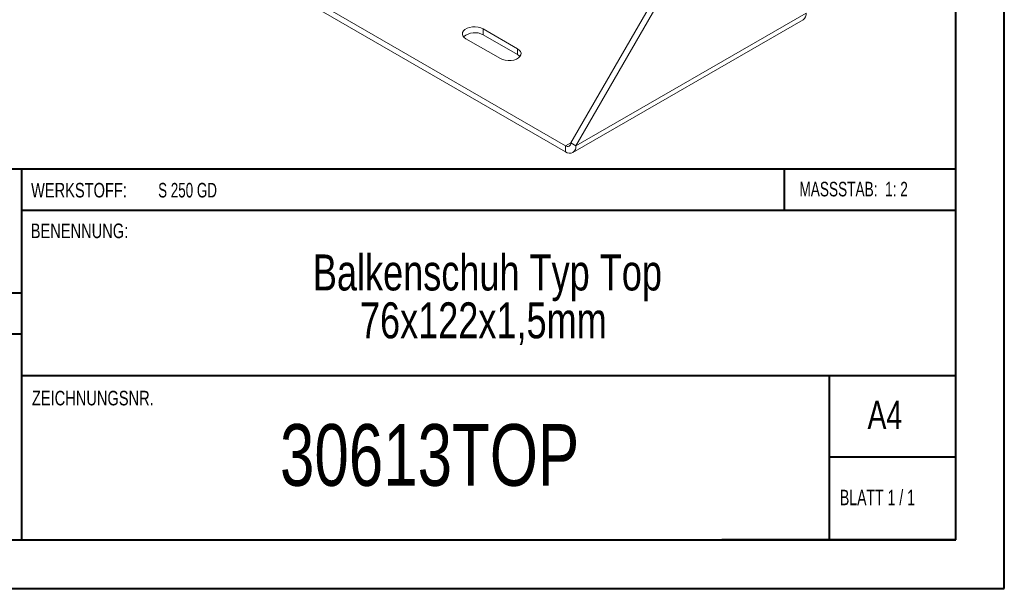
# Model space of a CAD drawing. Header units: millimetres. Extents: x 0 to 210, y 0 to 297.
# Tile 2 of 4: x 109 to 210, y 0 to 59. Entities that reach past the tile are written whole.
import ezdxf

# ---------------------------------------------------------------- set-up
doc = ezdxf.new("R2010")
doc.units = ezdxf.units.MM
doc.styles.add('SLDTEXTSTYLE0', font='TXT', dxfattribs={"width": 0.75})
doc.styles.add('SLDTEXTSTYLE1', font='TXT', dxfattribs={"width": 0.681818})
doc.styles.add('SLDTEXTSTYLE2', font='TXT', dxfattribs={"width": 0.7})
doc.styles.add('SLDTEXTSTYLE3', font='TXT', dxfattribs={"width": 0.6875})

# ---------------------------------------------------------------- blocks, each defined once
blk = doc.blocks.new('SW_NOTE_1')
at = {"color": 0, "linetype": 'Continuous', "lineweight": 0, "char_height": 3.7042, "attachment_point": 2, "style": 'SLDTEXTSTYLE0'}
for s, insert in [('Balkenschuh Typ Top', (24.66, 4.77)), ('76x122x1,5mm', (24.24, -0.16))]:
    blk.add_mtext(s, dxfattribs=dict(at, insert=insert))

msp = doc.modelspace()

# ---------------------------------------------------------------- linework, layer by layer
at = {"color": 7, "linetype": 'Continuous', "lineweight": 40}
for p, q in [((210.08, 0.21), (210.08, 297.21)), ((205.08, 5.21), (205.08, 292.21)), ((205.08, 43.37), (10.11, 43.37)), ((108.91, 43.37), (108.91, 5.12)), ((187.47, 39.12), (187.47, 43.37)), ((205.08, 39.12), (108.91, 39.12)), ((108.91, 30.62), (10.11, 30.62)), ((108.91, 26.37), (10.11, 26.37)), ((108.91, 22.12), (205.08, 22.12)), ((192.08, 5.21), (192.08, 22.21)), ((205.08, 13.71), (192.08, 13.71)), ((10.08, 5.21), (205.08, 5.21)), ((205.08, 5.21), (180.99, 5.21)), ((0.08, 0.21), (210.08, 0.21))]:
    msp.add_line(p, q, dxfattribs=at)
at = {"color": 7, "linetype": 'Continuous', "lineweight": 15}
for p, q in [((165.46, 46.08), (176.42, 65.07)), ((165.99, 45.78), (176.95, 64.76)), ((139.12, 60.68), (164.92, 45.78)), ((139.12, 60.06), (164.92, 45.16)), ((165.99, 45.78), (189.67, 59.45)), ((159.98, 55.78), (156.44, 57.82)), ((156.44, 57.21), (156.44, 57.82)), ((165.67, 45.09), (189.36, 58.76)), ((154.67, 56.8), (158.21, 54.76)), ((159.98, 55.17), (156.44, 57.21)), ((159.98, 55.17), (159.98, 55.78)), ((165.46, 46.08), (164.92, 45.78)), ((164.92, 45.78), (164.92, 45.16)), ((165.46, 46.08), (165.99, 45.78))]:
    msp.add_line(p, q, dxfattribs=at)
at = {"color": 7, "linetype": 'Continuous', "lineweight": 15, "flags": 128}
for points in [[(156.44, 57.82), (156.2, 57.93), (155.93, 58), (155.63, 58.03), (155.33, 58.02), (155.04, 57.97), (154.78, 57.88), (154.57, 57.75), (154.42, 57.6), (154.33, 57.44), (154.31, 57.27), (154.36, 57.09), (154.49, 56.94), (154.67, 56.8)], [(158.21, 54.76), (158.44, 54.65), (158.72, 54.58), (159.02, 54.55), (159.32, 54.56), (159.6, 54.61), (159.86, 54.7), (160.08, 54.82), (160.23, 54.97), (160.32, 55.14), (160.34, 55.31), (160.28, 55.48), (160.16, 55.64), (159.98, 55.78)], [(160.22, 54.96), (160.16, 55.03), (159.98, 55.17)]]:
    msp.add_lwpolyline(points, dxfattribs=at)
at = {"color": 7, "linetype": 'Continuous', "lineweight": 15}
for centre, radius, start, end in [((188.94, 59.37), 0.739, 305.0133, 6.2988), ((155.58, 55.67), 1.76, 60.6485, 130.912), ((165.13, 46.03), 0.328, 230.7967, 9.214), ((165.34, 45.67), 0.655, 230.7967, 9.214)]:
    msp.add_arc(centre, radius, start, end, dxfattribs=at)

# ---------------------------------------------------------------- block references
at = {"color": 7, "linetype": 'Continuous', "lineweight": 0}
msp.add_blockref('SW_NOTE_1', (132.22, 29.82), dxfattribs=at)

# ---------------------------------------------------------------- texts
for s, insert, char_height, attachment_point, style in [('WERKSTOFF:', (109.91, 41.96), 1.5, 1, 'SLDTEXTSTYLE0'), ('S 250 GD', (122.99, 41.96), 1.5, 1, 'SLDTEXTSTYLE3'), ('MASSSTAB:  1: 2', (188.99, 42.07), 1.5, 1, 'SLDTEXTSTYLE2'), ('BENENNUNG:', (109.88, 37.77), 1.5, 1, 'SLDTEXTSTYLE0'), ('ZEICHNUNGSNR.', (110, 20.55), 1.5, 1, 'SLDTEXTSTYLE0'), ('A4', (196, 19.52), 2.91, 1, 'SLDTEXTSTYLE0'), ('30613TOP', (150.93, 17.12), 6.35, 2, 'SLDTEXTSTYLE0'), ('BLATT 1 / 1', (193.16, 10.36), 1.5875, 1, 'SLDTEXTSTYLE1')]:
    msp.add_mtext(s, dxfattribs=dict(at, insert=insert, char_height=char_height, attachment_point=attachment_point, style=style))

doc.saveas('drawing.dxf')
